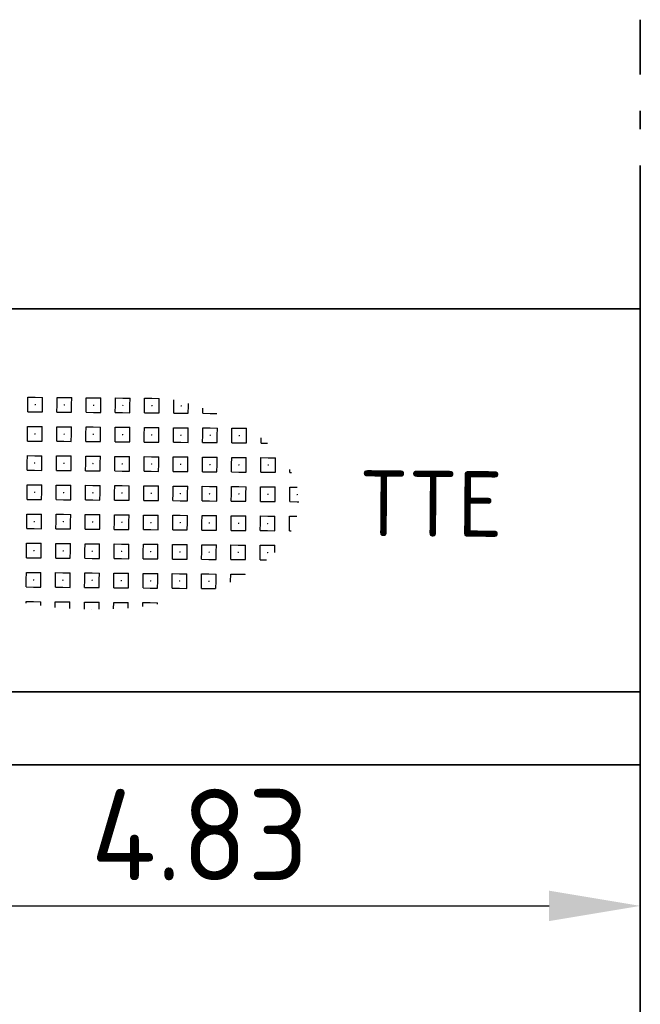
# Model space of a CAD drawing. Header units: metres. Extents: x 133 to 690, y 59 to 257.
# Tile 7 of 84: x 156.49 to 159.89, y 107.46 to 112.86. Entities that reach past the tile are written whole.
import ezdxf
from ezdxf.enums import TextEntityAlignment as Align

# ---------------------------------------------------------------- set-up
doc = ezdxf.new("R2010")
doc.units = ezdxf.units.M
doc.header["$LTSCALE"] = 0.05
doc.linetypes.add('VH-OPSLUITBAND_120X250', pattern=[26, 16, -4, 2, -4])
for name, color, linetype, lineweight in [('N-WE-VH-KANTOPSLUITING_OPSLUITBAND_120X250-G', 150, 'VH-OPSLUITBAND_120X250', 35), ('N-WE-VH-VERHARDING_TEGEL_GRAS-G', 70, 'Continuous', 35), ('N-WE-VH-VERHARDING_TEGEL_GRAS-S', 252, 'Continuous', 25), ('N-WE-VH-VERHARDING_TEGEL_GRAS_VAKMARKERING-G', 252, 'Continuous', 35)]:
    doc.layers.add(name, color=color, linetype=linetype, lineweight=lineweight)
doc.layers.add('TM00_MAATVOERING', color=1, linetype='Continuous')
doc.styles.add('NLCS-ISO', font='NLCS-ISO.ttf')
doc.styles.add('NLCS-ISO-M200-T25', font='NLCS-ISO.ttf', dxfattribs={"height": 0.5})
doc.dimstyles.new('NLCS-M200-T25-PIJL_L2_H1', dxfattribs={"dimscale": 0.2, "dimtxt": 2.5, "dimasz": 2.5, "dimexe": 2, "dimexo": 2, "dimgap": 0.7, "dimtad": 1, "dimzin": 0, "dimdsep": 46, "dimtxsty": 'NLCS-ISO-M200-T25', "dimcen": 0, "dimdle": 2, "dimclrd": 256, "dimclre": 256, "dimclrt": 256, "dimadec": 1, "dimazin": 0, "dimtfac": 1, "dimtdec": 3, "dimtofl": 0, "dimtmove": 0, "dimatfit": 3, "dimfxl": 2, "dimfxlon": 1, "dimtfillclr": 256, "dimtolj": 1, "dimtzin": 0, "dimlwd": -1, "dimlwe": -1, "dimarcsym": 0})

# ---------------------------------------------------------------- blocks, each defined once
blk = doc.blocks.new('SVH-GRASTEGEL_STIP-SO')
for p, q in [((-1.444, 2.824), (-1.244, 2.824)), ((-1.444, 2.624), (-1.444, 2.824)), ((-1.244, 2.824), (-1.044, 2.824)), ((-1.044, 2.624), (-1.044, 2.824)), ((-0.644, 2.824), (-0.444, 2.824)), ((-0.644, 2.624), (-0.644, 2.824)), ((-0.444, 2.824), (-0.244, 2.824)), ((-0.244, 2.624), (-0.244, 2.824)), ((0.156, 2.824), (0.356, 2.824)), ((0.156, 2.624), (0.156, 2.824)), ((0.356, 2.824), (0.556, 2.824)), ((0.556, 2.624), (0.556, 2.824)), ((0.956, 2.824), (1.156, 2.824)), ((0.956, 2.624), (0.956, 2.824)), ((1.156, 2.824), (1.356, 2.824)), ((1.356, 2.624), (1.356, 2.824)), ((1.756, 2.824), (1.956, 2.824)), ((1.756, 2.624), (1.756, 2.824)), ((1.956, 2.824), (2.156, 2.824)), ((2.156, 2.624), (2.156, 2.824)), ((2.556, 2.624), (2.556, 2.785)), ((-1.444, 2.424), (-1.444, 2.624)), ((-1.252, 2.624), (-1.244, 2.624)), ((-1.252, 2.624), (-1.244, 2.624)), ((-1.244, 2.632), (-1.244, 2.624)), ((-1.244, 2.632), (-1.244, 2.624)), ((-1.244, 2.624), (-1.244, 2.617)), ((-1.244, 2.624), (-1.237, 2.624)), ((-1.244, 2.624), (-1.244, 2.617)), ((-1.244, 2.624), (-1.237, 2.624)), ((-1.044, 2.424), (-1.044, 2.624)), ((-0.644, 2.424), (-0.644, 2.624)), ((-0.452, 2.624), (-0.444, 2.624)), ((-0.452, 2.624), (-0.444, 2.624)), ((-0.444, 2.632), (-0.444, 2.624)), ((-0.444, 2.632), (-0.444, 2.624)), ((-0.444, 2.624), (-0.444, 2.617)), ((-0.444, 2.624), (-0.437, 2.624)), ((-0.444, 2.624), (-0.444, 2.617)), ((-0.444, 2.624), (-0.437, 2.624)), ((-0.244, 2.424), (-0.244, 2.624)), ((0.156, 2.424), (0.156, 2.624)), ((0.348, 2.624), (0.356, 2.624)), ((0.348, 2.624), (0.356, 2.624)), ((0.356, 2.632), (0.356, 2.624)), ((0.356, 2.632), (0.356, 2.624)), ((0.356, 2.624), (0.356, 2.617)), ((0.356, 2.624), (0.363, 2.624)), ((0.356, 2.624), (0.356, 2.617)), ((0.356, 2.624), (0.363, 2.624)), ((0.556, 2.424), (0.556, 2.624)), ((0.956, 2.424), (0.956, 2.624)), ((1.148, 2.624), (1.156, 2.624)), ((1.148, 2.624), (1.156, 2.624)), ((1.156, 2.632), (1.156, 2.624)), ((1.156, 2.632), (1.156, 2.624)), ((1.156, 2.624), (1.156, 2.617)), ((1.156, 2.624), (1.163, 2.624)), ((1.156, 2.624), (1.156, 2.617)), ((1.156, 2.624), (1.163, 2.624)), ((1.356, 2.424), (1.356, 2.624)), ((1.756, 2.424), (1.756, 2.624)), ((1.948, 2.624), (1.956, 2.624)), ((1.948, 2.624), (1.956, 2.624)), ((1.956, 2.632), (1.956, 2.624)), ((1.956, 2.632), (1.956, 2.624)), ((1.956, 2.624), (1.956, 2.617)), ((1.956, 2.624), (1.963, 2.624)), ((1.956, 2.624), (1.956, 2.617)), ((1.956, 2.624), (1.963, 2.624)), ((2.156, 2.424), (2.156, 2.624)), ((2.556, 2.424), (2.556, 2.624)), ((2.748, 2.624), (2.756, 2.624)), ((2.748, 2.624), (2.756, 2.624)), ((2.756, 2.632), (2.756, 2.624)), ((2.756, 2.632), (2.756, 2.624)), ((2.756, 2.624), (2.756, 2.617)), ((2.756, 2.624), (2.763, 2.624)), ((2.756, 2.624), (2.756, 2.617)), ((2.756, 2.624), (2.763, 2.624)), ((2.956, 2.624), (2.956, 2.688)), ((2.956, 2.424), (2.956, 2.624)), ((3.356, 2.424), (3.356, 2.565)), ((-1.444, 2.424), (-1.244, 2.424)), ((-1.244, 2.424), (-1.044, 2.424)), ((-0.644, 2.424), (-0.444, 2.424)), ((-0.444, 2.424), (-0.244, 2.424)), ((0.156, 2.424), (0.356, 2.424)), ((0.356, 2.424), (0.556, 2.424)), ((0.956, 2.424), (1.156, 2.424)), ((1.156, 2.424), (1.356, 2.424)), ((1.756, 2.424), (1.956, 2.424)), ((1.956, 2.424), (2.156, 2.424)), ((2.556, 2.424), (2.756, 2.424)), ((2.756, 2.424), (2.956, 2.424)), ((3.356, 2.424), (3.556, 2.424)), ((3.556, 2.424), (3.739, 2.424)), ((-1.444, 2.024), (-1.244, 2.024)), ((-1.444, 1.824), (-1.444, 2.024)), ((-1.244, 2.024), (-1.044, 2.024)), ((-1.044, 1.824), (-1.044, 2.024)), ((-0.644, 2.024), (-0.444, 2.024)), ((-0.644, 1.824), (-0.644, 2.024)), ((-0.444, 2.024), (-0.244, 2.024)), ((-0.244, 1.824), (-0.244, 2.024)), ((0.156, 2.024), (0.356, 2.024)), ((0.156, 1.824), (0.156, 2.024)), ((0.356, 2.024), (0.556, 2.024)), ((0.556, 1.824), (0.556, 2.024)), ((0.956, 2.024), (1.156, 2.024)), ((0.956, 1.824), (0.956, 2.024)), ((1.156, 2.024), (1.356, 2.024)), ((1.356, 1.824), (1.356, 2.024)), ((1.756, 2.024), (1.956, 2.024)), ((1.756, 1.824), (1.756, 2.024)), ((1.956, 2.024), (2.156, 2.024)), ((2.156, 1.824), (2.156, 2.024)), ((2.556, 2.024), (2.756, 2.024)), ((2.556, 1.824), (2.556, 2.024)), ((2.756, 2.024), (2.956, 2.024)), ((2.956, 1.824), (2.956, 2.024)), ((3.356, 2.024), (3.556, 2.024)), ((3.356, 1.824), (3.356, 2.024)), ((3.556, 2.024), (3.756, 2.024)), ((3.756, 1.824), (3.756, 2.024)), ((4.156, 2.024), (4.356, 2.024)), ((4.156, 1.824), (4.156, 2.024)), ((4.356, 2.024), (4.556, 2.024)), ((4.556, 1.824), (4.556, 2.024)), ((-1.444, 1.624), (-1.444, 1.824)), ((-1.444, 1.624), (-1.244, 1.624)), ((-1.252, 1.824), (-1.244, 1.824)), ((-1.252, 1.824), (-1.244, 1.824)), ((-1.244, 1.832), (-1.244, 1.824)), ((-1.244, 1.832), (-1.244, 1.824)), ((-1.244, 1.824), (-1.244, 1.817)), ((-1.244, 1.824), (-1.237, 1.824)), ((-1.244, 1.824), (-1.244, 1.817)), ((-1.244, 1.824), (-1.237, 1.824)), ((-1.244, 1.624), (-1.044, 1.624)), ((-1.044, 1.624), (-1.044, 1.824)), ((-0.644, 1.624), (-0.644, 1.824)), ((-0.644, 1.624), (-0.444, 1.624)), ((-0.452, 1.824), (-0.444, 1.824)), ((-0.452, 1.824), (-0.444, 1.824)), ((-0.444, 1.832), (-0.444, 1.824)), ((-0.444, 1.832), (-0.444, 1.824)), ((-0.444, 1.824), (-0.444, 1.817)), ((-0.444, 1.824), (-0.437, 1.824)), ((-0.444, 1.824), (-0.444, 1.817)), ((-0.444, 1.824), (-0.437, 1.824)), ((-0.444, 1.624), (-0.244, 1.624)), ((-0.244, 1.624), (-0.244, 1.824)), ((0.156, 1.624), (0.156, 1.824)), ((0.156, 1.624), (0.356, 1.624)), ((0.348, 1.824), (0.356, 1.824)), ((0.348, 1.824), (0.356, 1.824)), ((0.356, 1.832), (0.356, 1.824)), ((0.356, 1.832), (0.356, 1.824)), ((0.356, 1.824), (0.356, 1.817)), ((0.356, 1.824), (0.363, 1.824)), ((0.356, 1.824), (0.356, 1.817)), ((0.356, 1.824), (0.363, 1.824)), ((0.356, 1.624), (0.556, 1.624)), ((0.556, 1.624), (0.556, 1.824)), ((0.956, 1.624), (0.956, 1.824)), ((0.956, 1.624), (1.156, 1.624)), ((1.148, 1.824), (1.156, 1.824)), ((1.148, 1.824), (1.156, 1.824)), ((1.156, 1.832), (1.156, 1.824)), ((1.156, 1.832), (1.156, 1.824)), ((1.156, 1.824), (1.156, 1.817)), ((1.156, 1.824), (1.163, 1.824)), ((1.156, 1.824), (1.156, 1.817)), ((1.156, 1.824), (1.163, 1.824)), ((1.156, 1.624), (1.356, 1.624)), ((1.356, 1.624), (1.356, 1.824)), ((1.756, 1.624), (1.756, 1.824)), ((1.756, 1.624), (1.956, 1.624)), ((1.948, 1.824), (1.956, 1.824)), ((1.948, 1.824), (1.956, 1.824)), ((1.956, 1.832), (1.956, 1.824)), ((1.956, 1.832), (1.956, 1.824)), ((1.956, 1.824), (1.956, 1.817)), ((1.956, 1.824), (1.963, 1.824)), ((1.956, 1.824), (1.956, 1.817)), ((1.956, 1.824), (1.963, 1.824)), ((1.956, 1.624), (2.156, 1.624)), ((2.156, 1.624), (2.156, 1.824)), ((2.556, 1.624), (2.556, 1.824)), ((2.556, 1.624), (2.756, 1.624)), ((2.748, 1.824), (2.756, 1.824)), ((2.748, 1.824), (2.756, 1.824)), ((2.756, 1.832), (2.756, 1.824)), ((2.756, 1.832), (2.756, 1.824)), ((2.756, 1.824), (2.756, 1.817)), ((2.756, 1.824), (2.763, 1.824)), ((2.756, 1.824), (2.756, 1.817)), ((2.756, 1.824), (2.763, 1.824)), ((2.756, 1.624), (2.956, 1.624)), ((2.956, 1.624), (2.956, 1.824)), ((3.356, 1.624), (3.356, 1.824)), ((3.356, 1.624), (3.556, 1.624)), ((3.548, 1.824), (3.556, 1.824)), ((3.548, 1.824), (3.556, 1.824)), ((3.556, 1.832), (3.556, 1.824)), ((3.556, 1.832), (3.556, 1.824)), ((3.556, 1.824), (3.556, 1.817)), ((3.556, 1.824), (3.563, 1.824)), ((3.556, 1.824), (3.556, 1.817)), ((3.556, 1.824), (3.563, 1.824)), ((3.556, 1.624), (3.756, 1.624)), ((3.756, 1.624), (3.756, 1.824)), ((4.156, 1.624), (4.156, 1.824)), ((4.156, 1.624), (4.356, 1.624)), ((4.348, 1.824), (4.356, 1.824)), ((4.348, 1.824), (4.356, 1.824)), ((4.356, 1.832), (4.356, 1.824)), ((4.356, 1.832), (4.356, 1.824)), ((4.356, 1.824), (4.356, 1.817)), ((4.356, 1.824), (4.363, 1.824)), ((4.356, 1.824), (4.356, 1.817)), ((4.356, 1.824), (4.363, 1.824)), ((4.356, 1.624), (4.556, 1.624)), ((4.556, 1.624), (4.556, 1.824)), ((4.956, 1.624), (4.956, 1.765)), ((4.956, 1.624), (5.134, 1.624)), ((-1.444, 1.224), (-1.244, 1.224)), ((-1.444, 1.024), (-1.444, 1.224)), ((-1.244, 1.224), (-1.044, 1.224)), ((-1.044, 1.024), (-1.044, 1.224)), ((-0.644, 1.224), (-0.444, 1.224)), ((-0.644, 1.024), (-0.644, 1.224)), ((-0.444, 1.224), (-0.244, 1.224)), ((-0.244, 1.024), (-0.244, 1.224)), ((0.156, 1.224), (0.356, 1.224)), ((0.156, 1.024), (0.156, 1.224)), ((0.356, 1.224), (0.556, 1.224)), ((0.556, 1.024), (0.556, 1.224)), ((0.956, 1.224), (1.156, 1.224)), ((0.956, 1.024), (0.956, 1.224)), ((1.156, 1.224), (1.356, 1.224)), ((1.356, 1.024), (1.356, 1.224)), ((1.756, 1.224), (1.956, 1.224)), ((1.756, 1.024), (1.756, 1.224)), ((1.956, 1.224), (2.156, 1.224)), ((2.156, 1.024), (2.156, 1.224)), ((2.556, 1.224), (2.756, 1.224)), ((2.556, 1.024), (2.556, 1.224)), ((2.756, 1.224), (2.956, 1.224)), ((2.956, 1.024), (2.956, 1.224)), ((3.356, 1.224), (3.556, 1.224)), ((3.356, 1.024), (3.356, 1.224)), ((3.556, 1.224), (3.756, 1.224)), ((3.756, 1.024), (3.756, 1.224)), ((4.156, 1.224), (4.356, 1.224)), ((4.156, 1.024), (4.156, 1.224)), ((4.356, 1.224), (4.556, 1.224)), ((4.556, 1.024), (4.556, 1.224)), ((4.956, 1.224), (5.156, 1.224)), ((4.956, 1.024), (4.956, 1.224)), ((5.156, 1.224), (5.356, 1.224)), ((5.356, 1.024), (5.356, 1.224)), ((-1.444, 0.824), (-1.444, 1.024)), ((-1.444, 0.824), (-1.244, 0.824)), ((-1.252, 1.024), (-1.244, 1.024)), ((-1.252, 1.024), (-1.244, 1.024)), ((-1.244, 1.032), (-1.244, 1.024)), ((-1.244, 1.032), (-1.244, 1.024)), ((-1.244, 1.024), (-1.244, 1.017)), ((-1.244, 1.024), (-1.237, 1.024)), ((-1.244, 1.024), (-1.244, 1.017)), ((-1.244, 1.024), (-1.237, 1.024)), ((-1.244, 0.824), (-1.044, 0.824)), ((-1.044, 0.824), (-1.044, 1.024)), ((-0.644, 0.824), (-0.644, 1.024)), ((-0.644, 0.824), (-0.444, 0.824)), ((-0.452, 1.024), (-0.444, 1.024)), ((-0.452, 1.024), (-0.444, 1.024)), ((-0.444, 1.032), (-0.444, 1.024)), ((-0.444, 1.032), (-0.444, 1.024)), ((-0.444, 1.024), (-0.444, 1.017)), ((-0.444, 1.024), (-0.437, 1.024)), ((-0.444, 1.024), (-0.444, 1.017)), ((-0.444, 1.024), (-0.437, 1.024)), ((-0.444, 0.824), (-0.244, 0.824)), ((-0.244, 0.824), (-0.244, 1.024)), ((0.156, 0.824), (0.156, 1.024)), ((0.156, 0.824), (0.356, 0.824)), ((0.348, 1.024), (0.356, 1.024)), ((0.348, 1.024), (0.356, 1.024)), ((0.356, 1.032), (0.356, 1.024)), ((0.356, 1.032), (0.356, 1.024)), ((0.356, 1.024), (0.356, 1.017)), ((0.356, 1.024), (0.363, 1.024)), ((0.356, 1.024), (0.356, 1.017)), ((0.356, 1.024), (0.363, 1.024)), ((0.356, 0.824), (0.556, 0.824)), ((0.556, 0.824), (0.556, 1.024)), ((0.956, 0.824), (0.956, 1.024)), ((0.956, 0.824), (1.156, 0.824)), ((1.148, 1.024), (1.156, 1.024)), ((1.148, 1.024), (1.156, 1.024)), ((1.156, 1.032), (1.156, 1.024)), ((1.156, 1.032), (1.156, 1.024)), ((1.156, 1.024), (1.156, 1.017)), ((1.156, 1.024), (1.163, 1.024)), ((1.156, 1.024), (1.156, 1.017)), ((1.156, 1.024), (1.163, 1.024)), ((1.156, 0.824), (1.356, 0.824)), ((1.356, 0.824), (1.356, 1.024)), ((1.756, 0.824), (1.756, 1.024)), ((1.756, 0.824), (1.956, 0.824)), ((1.948, 1.024), (1.956, 1.024)), ((1.948, 1.024), (1.956, 1.024)), ((1.956, 1.032), (1.956, 1.024)), ((1.956, 1.032), (1.956, 1.024)), ((1.956, 1.024), (1.956, 1.017)), ((1.956, 1.024), (1.963, 1.024)), ((1.956, 1.024), (1.956, 1.017)), ((1.956, 1.024), (1.963, 1.024)), ((1.956, 0.824), (2.156, 0.824)), ((2.156, 0.824), (2.156, 1.024)), ((2.556, 0.824), (2.556, 1.024)), ((2.556, 0.824), (2.756, 0.824)), ((2.748, 1.024), (2.756, 1.024)), ((2.748, 1.024), (2.756, 1.024)), ((2.756, 1.032), (2.756, 1.024)), ((2.756, 1.032), (2.756, 1.024)), ((2.756, 1.024), (2.756, 1.017)), ((2.756, 1.024), (2.763, 1.024)), ((2.756, 1.024), (2.756, 1.017)), ((2.756, 1.024), (2.763, 1.024)), ((2.756, 0.824), (2.956, 0.824)), ((2.956, 0.824), (2.956, 1.024)), ((3.356, 0.824), (3.356, 1.024)), ((3.356, 0.824), (3.556, 0.824)), ((3.548, 1.024), (3.556, 1.024)), ((3.548, 1.024), (3.556, 1.024)), ((3.556, 1.032), (3.556, 1.024)), ((3.556, 1.032), (3.556, 1.024)), ((3.556, 1.024), (3.556, 1.017)), ((3.556, 1.024), (3.563, 1.024)), ((3.556, 1.024), (3.556, 1.017)), ((3.556, 1.024), (3.563, 1.024)), ((3.556, 0.824), (3.756, 0.824)), ((3.756, 0.824), (3.756, 1.024)), ((4.156, 0.824), (4.156, 1.024)), ((4.156, 0.824), (4.356, 0.824)), ((4.348, 1.024), (4.356, 1.024)), ((4.348, 1.024), (4.356, 1.024)), ((4.356, 1.032), (4.356, 1.024)), ((4.356, 1.032), (4.356, 1.024)), ((4.356, 1.024), (4.356, 1.017)), ((4.356, 1.024), (4.363, 1.024)), ((4.356, 1.024), (4.356, 1.017)), ((4.356, 1.024), (4.363, 1.024)), ((4.356, 0.824), (4.556, 0.824)), ((4.556, 0.824), (4.556, 1.024)), ((4.956, 0.824), (4.956, 1.024)), ((4.956, 0.824), (5.156, 0.824)), ((5.148, 1.024), (5.156, 1.024)), ((5.148, 1.024), (5.156, 1.024)), ((5.156, 1.032), (5.156, 1.024)), ((5.156, 1.032), (5.156, 1.024)), ((5.156, 1.024), (5.156, 1.017)), ((5.156, 1.024), (5.163, 1.024)), ((5.156, 1.024), (5.156, 1.017)), ((5.156, 1.024), (5.163, 1.024)), ((5.156, 0.824), (5.356, 0.824)), ((5.356, 0.824), (5.356, 1.024)), ((5.756, 0.824), (5.756, 0.906)), ((5.756, 0.824), (5.801, 0.824)), ((-1.444, 0.424), (-1.244, 0.424)), ((-1.444, 0.224), (-1.444, 0.424)), ((-1.244, 0.424), (-1.044, 0.424)), ((-1.044, 0.224), (-1.044, 0.424)), ((-0.644, 0.424), (-0.444, 0.424)), ((-0.644, 0.224), (-0.644, 0.424)), ((-0.444, 0.424), (-0.244, 0.424)), ((-0.244, 0.224), (-0.244, 0.424)), ((0.156, 0.424), (0.356, 0.424)), ((0.156, 0.224), (0.156, 0.424)), ((0.356, 0.424), (0.556, 0.424)), ((0.556, 0.224), (0.556, 0.424)), ((0.956, 0.424), (1.156, 0.424)), ((0.956, 0.224), (0.956, 0.424)), ((1.156, 0.424), (1.356, 0.424)), ((1.356, 0.224), (1.356, 0.424)), ((1.756, 0.424), (1.956, 0.424)), ((1.756, 0.224), (1.756, 0.424)), ((1.956, 0.424), (2.156, 0.424)), ((2.156, 0.224), (2.156, 0.424)), ((2.556, 0.424), (2.756, 0.424)), ((2.556, 0.224), (2.556, 0.424)), ((2.756, 0.424), (2.956, 0.424)), ((2.956, 0.224), (2.956, 0.424)), ((3.356, 0.424), (3.556, 0.424)), ((3.356, 0.224), (3.356, 0.424)), ((3.556, 0.424), (3.756, 0.424)), ((3.756, 0.224), (3.756, 0.424)), ((4.156, 0.424), (4.356, 0.424)), ((4.156, 0.224), (4.156, 0.424)), ((4.356, 0.424), (4.556, 0.424)), ((4.556, 0.224), (4.556, 0.424)), ((4.956, 0.424), (5.156, 0.424)), ((4.956, 0.224), (4.956, 0.424)), ((5.156, 0.424), (5.356, 0.424)), ((5.356, 0.224), (5.356, 0.424)), ((5.756, 0.424), (5.955, 0.424)), ((5.756, 0.224), (5.756, 0.424)), ((-1.444, 0.024), (-1.444, 0.224)), ((-1.444, 0.024), (-1.244, 0.024)), ((-1.252, 0.224), (-1.244, 0.224)), ((-1.252, 0.224), (-1.244, 0.224)), ((-1.244, 0.232), (-1.244, 0.224)), ((-1.244, 0.232), (-1.244, 0.224)), ((-1.244, 0.224), (-1.244, 0.217)), ((-1.244, 0.224), (-1.237, 0.224)), ((-1.244, 0.224), (-1.244, 0.217)), ((-1.244, 0.224), (-1.237, 0.224)), ((-1.244, 0.024), (-1.044, 0.024)), ((-1.044, 0.024), (-1.044, 0.224)), ((-0.644, 0.024), (-0.644, 0.224)), ((-0.644, 0.024), (-0.444, 0.024)), ((-0.452, 0.224), (-0.444, 0.224)), ((-0.452, 0.224), (-0.444, 0.224)), ((-0.444, 0.232), (-0.444, 0.224)), ((-0.444, 0.232), (-0.444, 0.224)), ((-0.444, 0.224), (-0.444, 0.217)), ((-0.444, 0.224), (-0.437, 0.224)), ((-0.444, 0.224), (-0.444, 0.217)), ((-0.444, 0.224), (-0.437, 0.224)), ((-0.444, 0.024), (-0.244, 0.024)), ((-0.244, 0.024), (-0.244, 0.224)), ((0.156, 0.024), (0.156, 0.224)), ((0.156, 0.024), (0.356, 0.024)), ((0.348, 0.224), (0.356, 0.224)), ((0.348, 0.224), (0.356, 0.224)), ((0.356, 0.232), (0.356, 0.224)), ((0.356, 0.232), (0.356, 0.224)), ((0.356, 0.224), (0.356, 0.217)), ((0.356, 0.224), (0.363, 0.224)), ((0.356, 0.224), (0.356, 0.217)), ((0.356, 0.224), (0.363, 0.224)), ((0.356, 0.024), (0.556, 0.024)), ((0.556, 0.024), (0.556, 0.224)), ((0.956, 0.024), (0.956, 0.224)), ((0.956, 0.024), (1.156, 0.024)), ((1.148, 0.224), (1.156, 0.224)), ((1.148, 0.224), (1.156, 0.224)), ((1.156, 0.232), (1.156, 0.224)), ((1.156, 0.232), (1.156, 0.224)), ((1.156, 0.224), (1.156, 0.217)), ((1.156, 0.224), (1.163, 0.224)), ((1.156, 0.224), (1.156, 0.217)), ((1.156, 0.224), (1.163, 0.224)), ((1.156, 0.024), (1.356, 0.024)), ((1.356, 0.024), (1.356, 0.224)), ((1.756, 0.024), (1.756, 0.224)), ((1.756, 0.024), (1.956, 0.024)), ((1.948, 0.224), (1.956, 0.224)), ((1.948, 0.224), (1.956, 0.224)), ((1.956, 0.232), (1.956, 0.224)), ((1.956, 0.232), (1.956, 0.224)), ((1.956, 0.224), (1.956, 0.217)), ((1.956, 0.224), (1.963, 0.224)), ((1.956, 0.224), (1.956, 0.217)), ((1.956, 0.224), (1.963, 0.224)), ((1.956, 0.024), (2.156, 0.024)), ((2.156, 0.024), (2.156, 0.224)), ((2.556, 0.024), (2.556, 0.224)), ((2.556, 0.024), (2.756, 0.024)), ((2.748, 0.224), (2.756, 0.224)), ((2.748, 0.224), (2.756, 0.224)), ((2.756, 0.232), (2.756, 0.224)), ((2.756, 0.232), (2.756, 0.224)), ((2.756, 0.224), (2.756, 0.217)), ((2.756, 0.224), (2.763, 0.224)), ((2.756, 0.224), (2.756, 0.217)), ((2.756, 0.224), (2.763, 0.224)), ((2.756, 0.024), (2.956, 0.024)), ((2.956, 0.024), (2.956, 0.224)), ((3.356, 0.024), (3.356, 0.224)), ((3.356, 0.024), (3.556, 0.024)), ((3.548, 0.224), (3.556, 0.224)), ((3.548, 0.224), (3.556, 0.224)), ((3.556, 0.232), (3.556, 0.224)), ((3.556, 0.232), (3.556, 0.224)), ((3.556, 0.224), (3.556, 0.217)), ((3.556, 0.224), (3.563, 0.224)), ((3.556, 0.224), (3.556, 0.217)), ((3.556, 0.224), (3.563, 0.224)), ((3.556, 0.024), (3.756, 0.024)), ((3.756, 0.024), (3.756, 0.224)), ((4.156, 0.024), (4.156, 0.224)), ((4.156, 0.024), (4.356, 0.024)), ((4.348, 0.224), (4.356, 0.224)), ((4.348, 0.224), (4.356, 0.224)), ((4.356, 0.232), (4.356, 0.224)), ((4.356, 0.232), (4.356, 0.224)), ((4.356, 0.224), (4.356, 0.217)), ((4.356, 0.224), (4.363, 0.224)), ((4.356, 0.224), (4.356, 0.217)), ((4.356, 0.224), (4.363, 0.224)), ((4.356, 0.024), (4.556, 0.024)), ((4.556, 0.024), (4.556, 0.224)), ((4.956, 0.024), (4.956, 0.224)), ((4.956, 0.024), (5.156, 0.024)), ((5.148, 0.224), (5.156, 0.224)), ((5.148, 0.224), (5.156, 0.224)), ((5.156, 0.232), (5.156, 0.224)), ((5.156, 0.232), (5.156, 0.224)), ((5.156, 0.224), (5.156, 0.217)), ((5.156, 0.224), (5.163, 0.224)), ((5.156, 0.224), (5.156, 0.217)), ((5.156, 0.224), (5.163, 0.224)), ((5.156, 0.024), (5.356, 0.024)), ((5.356, 0.024), (5.356, 0.224)), ((5.756, 0.024), (5.756, 0.224)), ((5.756, 0.024), (5.956, 0.024)), ((5.948, 0.224), (5.956, 0.224)), ((5.948, 0.224), (5.956, 0.224)), ((5.956, 0.232), (5.956, 0.224)), ((5.956, 0.232), (5.956, 0.224)), ((5.956, 0.224), (5.956, 0.217)), ((5.956, 0.224), (5.963, 0.224)), ((5.956, 0.224), (5.956, 0.217)), ((5.956, 0.224), (5.963, 0.224)), ((5.956, 0.024), (6.006, 0.024)), ((-1.444, -0.376), (-1.244, -0.376)), ((-1.444, -0.576), (-1.444, -0.376)), ((-1.244, -0.376), (-1.044, -0.376)), ((-1.044, -0.576), (-1.044, -0.376)), ((-0.644, -0.376), (-0.444, -0.376)), ((-0.644, -0.576), (-0.644, -0.376)), ((-0.444, -0.376), (-0.244, -0.376)), ((-0.244, -0.576), (-0.244, -0.376)), ((0.156, -0.376), (0.356, -0.376)), ((0.156, -0.576), (0.156, -0.376)), ((0.356, -0.376), (0.556, -0.376)), ((0.556, -0.576), (0.556, -0.376)), ((0.956, -0.376), (1.156, -0.376)), ((0.956, -0.576), (0.956, -0.376)), ((1.156, -0.376), (1.356, -0.376)), ((1.356, -0.576), (1.356, -0.376)), ((1.756, -0.376), (1.956, -0.376)), ((1.756, -0.576), (1.756, -0.376)), ((1.956, -0.376), (2.156, -0.376)), ((2.156, -0.576), (2.156, -0.376)), ((2.556, -0.376), (2.756, -0.376)), ((2.556, -0.576), (2.556, -0.376)), ((2.756, -0.376), (2.956, -0.376)), ((2.956, -0.576), (2.956, -0.376)), ((3.356, -0.376), (3.556, -0.376)), ((3.356, -0.576), (3.356, -0.376)), ((3.556, -0.376), (3.756, -0.376)), ((3.756, -0.576), (3.756, -0.376)), ((4.156, -0.376), (4.356, -0.376)), ((4.156, -0.576), (4.156, -0.376)), ((4.356, -0.376), (4.556, -0.376)), ((4.556, -0.576), (4.556, -0.376)), ((4.956, -0.376), (5.156, -0.376)), ((4.956, -0.576), (4.956, -0.376)), ((5.156, -0.376), (5.356, -0.376)), ((5.356, -0.576), (5.356, -0.376)), ((5.756, -0.376), (5.955, -0.376)), ((5.756, -0.576), (5.756, -0.376)), ((-1.444, -0.776), (-1.444, -0.576)), ((-1.444, -0.776), (-1.244, -0.776)), ((-1.252, -0.576), (-1.244, -0.576)), ((-1.252, -0.576), (-1.244, -0.576)), ((-1.244, -0.568), (-1.244, -0.576)), ((-1.244, -0.568), (-1.244, -0.576)), ((-1.244, -0.576), (-1.244, -0.583)), ((-1.244, -0.576), (-1.237, -0.576)), ((-1.244, -0.576), (-1.244, -0.583)), ((-1.244, -0.576), (-1.237, -0.576)), ((-1.244, -0.776), (-1.044, -0.776)), ((-1.044, -0.776), (-1.044, -0.576)), ((-0.644, -0.776), (-0.644, -0.576)), ((-0.644, -0.776), (-0.444, -0.776)), ((-0.452, -0.576), (-0.444, -0.576)), ((-0.452, -0.576), (-0.444, -0.576)), ((-0.444, -0.568), (-0.444, -0.576)), ((-0.444, -0.568), (-0.444, -0.576)), ((-0.444, -0.576), (-0.444, -0.583)), ((-0.444, -0.576), (-0.437, -0.576)), ((-0.444, -0.576), (-0.444, -0.583)), ((-0.444, -0.576), (-0.437, -0.576)), ((-0.444, -0.776), (-0.244, -0.776)), ((-0.244, -0.776), (-0.244, -0.576)), ((0.156, -0.776), (0.156, -0.576)), ((0.156, -0.776), (0.356, -0.776)), ((0.348, -0.576), (0.356, -0.576)), ((0.348, -0.576), (0.356, -0.576)), ((0.356, -0.568), (0.356, -0.576)), ((0.356, -0.568), (0.356, -0.576)), ((0.356, -0.576), (0.356, -0.583)), ((0.356, -0.576), (0.363, -0.576)), ((0.356, -0.576), (0.356, -0.583)), ((0.356, -0.576), (0.363, -0.576)), ((0.356, -0.776), (0.556, -0.776)), ((0.556, -0.776), (0.556, -0.576)), ((0.956, -0.776), (0.956, -0.576)), ((0.956, -0.776), (1.156, -0.776)), ((1.148, -0.576), (1.156, -0.576)), ((1.148, -0.576), (1.156, -0.576)), ((1.156, -0.568), (1.156, -0.576)), ((1.156, -0.568), (1.156, -0.576)), ((1.156, -0.576), (1.156, -0.583)), ((1.156, -0.576), (1.163, -0.576)), ((1.156, -0.576), (1.156, -0.583)), ((1.156, -0.576), (1.163, -0.576)), ((1.156, -0.776), (1.356, -0.776)), ((1.356, -0.776), (1.356, -0.576)), ((1.756, -0.776), (1.756, -0.576)), ((1.756, -0.776), (1.956, -0.776)), ((1.948, -0.576), (1.956, -0.576)), ((1.948, -0.576), (1.956, -0.576)), ((1.956, -0.568), (1.956, -0.576)), ((1.956, -0.568), (1.956, -0.576)), ((1.956, -0.576), (1.956, -0.583)), ((1.956, -0.576), (1.963, -0.576)), ((1.956, -0.576), (1.956, -0.583)), ((1.956, -0.576), (1.963, -0.576)), ((1.956, -0.776), (2.156, -0.776)), ((2.156, -0.776), (2.156, -0.576)), ((2.556, -0.776), (2.556, -0.576)), ((2.556, -0.776), (2.756, -0.776)), ((2.748, -0.576), (2.756, -0.576)), ((2.748, -0.576), (2.756, -0.576)), ((2.756, -0.568), (2.756, -0.576)), ((2.756, -0.568), (2.756, -0.576)), ((2.756, -0.576), (2.756, -0.583)), ((2.756, -0.576), (2.763, -0.576)), ((2.756, -0.576), (2.756, -0.583)), ((2.756, -0.576), (2.763, -0.576)), ((2.756, -0.776), (2.956, -0.776)), ((2.956, -0.776), (2.956, -0.576)), ((3.356, -0.776), (3.356, -0.576)), ((3.356, -0.776), (3.556, -0.776)), ((3.548, -0.576), (3.556, -0.576)), ((3.548, -0.576), (3.556, -0.576)), ((3.556, -0.568), (3.556, -0.576)), ((3.556, -0.568), (3.556, -0.576)), ((3.556, -0.576), (3.556, -0.583)), ((3.556, -0.576), (3.563, -0.576)), ((3.556, -0.576), (3.556, -0.583)), ((3.556, -0.576), (3.563, -0.576)), ((3.556, -0.776), (3.756, -0.776)), ((3.756, -0.776), (3.756, -0.576)), ((4.156, -0.776), (4.156, -0.576)), ((4.156, -0.776), (4.356, -0.776)), ((4.348, -0.576), (4.356, -0.576)), ((4.348, -0.576), (4.356, -0.576)), ((4.356, -0.568), (4.356, -0.576)), ((4.356, -0.568), (4.356, -0.576)), ((4.356, -0.576), (4.356, -0.583)), ((4.356, -0.576), (4.363, -0.576)), ((4.356, -0.576), (4.356, -0.583)), ((4.356, -0.576), (4.363, -0.576)), ((4.356, -0.776), (4.556, -0.776)), ((4.556, -0.776), (4.556, -0.576)), ((4.956, -0.776), (4.956, -0.576)), ((4.956, -0.776), (5.156, -0.776)), ((5.148, -0.576), (5.156, -0.576)), ((5.148, -0.576), (5.156, -0.576)), ((5.156, -0.568), (5.156, -0.576)), ((5.156, -0.568), (5.156, -0.576)), ((5.156, -0.576), (5.156, -0.583)), ((5.156, -0.576), (5.163, -0.576)), ((5.156, -0.576), (5.156, -0.583)), ((5.156, -0.576), (5.163, -0.576)), ((5.156, -0.776), (5.356, -0.776)), ((5.356, -0.776), (5.356, -0.576)), ((5.756, -0.776), (5.756, -0.576)), ((5.756, -0.776), (5.801, -0.776)), ((-1.444, -1.176), (-1.244, -1.176)), ((-1.444, -1.376), (-1.444, -1.176)), ((-1.244, -1.176), (-1.044, -1.176)), ((-1.044, -1.376), (-1.044, -1.176)), ((-0.644, -1.176), (-0.444, -1.176)), ((-0.644, -1.376), (-0.644, -1.176)), ((-0.444, -1.176), (-0.244, -1.176)), ((-0.244, -1.376), (-0.244, -1.176)), ((0.156, -1.176), (0.356, -1.176)), ((0.156, -1.376), (0.156, -1.176)), ((0.356, -1.176), (0.556, -1.176)), ((0.556, -1.376), (0.556, -1.176)), ((0.956, -1.176), (1.156, -1.176)), ((0.956, -1.376), (0.956, -1.176)), ((1.156, -1.176), (1.356, -1.176)), ((1.356, -1.376), (1.356, -1.176)), ((1.756, -1.176), (1.956, -1.176)), ((1.756, -1.376), (1.756, -1.176)), ((1.956, -1.176), (2.156, -1.176)), ((2.156, -1.376), (2.156, -1.176)), ((2.556, -1.176), (2.756, -1.176)), ((2.556, -1.376), (2.556, -1.176)), ((2.756, -1.176), (2.956, -1.176)), ((2.956, -1.376), (2.956, -1.176)), ((3.356, -1.176), (3.556, -1.176)), ((3.356, -1.376), (3.356, -1.176)), ((3.556, -1.176), (3.756, -1.176)), ((3.756, -1.376), (3.756, -1.176)), ((4.156, -1.176), (4.356, -1.176)), ((4.156, -1.376), (4.156, -1.176)), ((4.356, -1.176), (4.556, -1.176)), ((4.556, -1.376), (4.556, -1.176)), ((4.956, -1.176), (5.156, -1.176)), ((4.956, -1.376), (4.956, -1.176)), ((5.156, -1.176), (5.356, -1.176)), ((5.356, -1.372), (5.356, -1.176)), ((-1.444, -1.576), (-1.444, -1.376)), ((-1.444, -1.576), (-1.244, -1.576)), ((-1.252, -1.376), (-1.244, -1.376)), ((-1.252, -1.376), (-1.244, -1.376)), ((-1.244, -1.368), (-1.244, -1.376)), ((-1.244, -1.368), (-1.244, -1.376)), ((-1.244, -1.376), (-1.244, -1.383)), ((-1.244, -1.376), (-1.237, -1.376)), ((-1.244, -1.376), (-1.244, -1.383)), ((-1.244, -1.376), (-1.237, -1.376)), ((-1.244, -1.576), (-1.044, -1.576)), ((-1.044, -1.576), (-1.044, -1.376)), ((-0.644, -1.576), (-0.644, -1.376)), ((-0.644, -1.576), (-0.444, -1.576)), ((-0.452, -1.376), (-0.444, -1.376)), ((-0.452, -1.376), (-0.444, -1.376)), ((-0.444, -1.368), (-0.444, -1.376)), ((-0.444, -1.368), (-0.444, -1.376)), ((-0.444, -1.376), (-0.444, -1.383)), ((-0.444, -1.376), (-0.437, -1.376)), ((-0.444, -1.376), (-0.444, -1.383)), ((-0.444, -1.376), (-0.437, -1.376)), ((-0.444, -1.576), (-0.244, -1.576)), ((-0.244, -1.576), (-0.244, -1.376)), ((0.156, -1.576), (0.156, -1.376)), ((0.156, -1.576), (0.356, -1.576)), ((0.348, -1.376), (0.356, -1.376)), ((0.348, -1.376), (0.356, -1.376)), ((0.356, -1.368), (0.356, -1.376)), ((0.356, -1.368), (0.356, -1.376)), ((0.356, -1.376), (0.356, -1.383)), ((0.356, -1.376), (0.363, -1.376)), ((0.356, -1.376), (0.356, -1.383)), ((0.356, -1.376), (0.363, -1.376)), ((0.356, -1.576), (0.556, -1.576)), ((0.556, -1.576), (0.556, -1.376)), ((0.956, -1.576), (0.956, -1.376)), ((0.956, -1.576), (1.156, -1.576)), ((1.148, -1.376), (1.156, -1.376)), ((1.148, -1.376), (1.156, -1.376)), ((1.156, -1.368), (1.156, -1.376)), ((1.156, -1.368), (1.156, -1.376)), ((1.156, -1.376), (1.156, -1.383)), ((1.156, -1.376), (1.163, -1.376)), ((1.156, -1.376), (1.156, -1.383)), ((1.156, -1.376), (1.163, -1.376)), ((1.156, -1.576), (1.356, -1.576)), ((1.356, -1.576), (1.356, -1.376)), ((1.756, -1.576), (1.756, -1.376)), ((1.756, -1.576), (1.956, -1.576)), ((1.948, -1.376), (1.956, -1.376)), ((1.948, -1.376), (1.956, -1.376)), ((1.956, -1.368), (1.956, -1.376)), ((1.956, -1.368), (1.956, -1.376)), ((1.956, -1.376), (1.956, -1.383)), ((1.956, -1.376), (1.963, -1.376)), ((1.956, -1.376), (1.956, -1.383)), ((1.956, -1.376), (1.963, -1.376)), ((1.956, -1.576), (2.156, -1.576)), ((2.156, -1.576), (2.156, -1.376)), ((2.556, -1.576), (2.556, -1.376)), ((2.556, -1.576), (2.756, -1.576)), ((2.748, -1.376), (2.756, -1.376)), ((2.748, -1.376), (2.756, -1.376)), ((2.756, -1.368), (2.756, -1.376)), ((2.756, -1.368), (2.756, -1.376)), ((2.756, -1.376), (2.756, -1.383)), ((2.756, -1.376), (2.763, -1.376)), ((2.756, -1.376), (2.756, -1.383)), ((2.756, -1.376), (2.763, -1.376)), ((2.756, -1.576), (2.956, -1.576)), ((2.956, -1.576), (2.956, -1.376)), ((3.356, -1.576), (3.356, -1.376)), ((3.356, -1.576), (3.556, -1.576)), ((3.548, -1.376), (3.556, -1.376)), ((3.548, -1.376), (3.556, -1.376)), ((3.556, -1.368), (3.556, -1.376)), ((3.556, -1.368), (3.556, -1.376)), ((3.556, -1.376), (3.556, -1.383)), ((3.556, -1.376), (3.563, -1.376)), ((3.556, -1.376), (3.556, -1.383)), ((3.556, -1.376), (3.563, -1.376)), ((3.556, -1.576), (3.756, -1.576)), ((3.756, -1.576), (3.756, -1.376)), ((4.156, -1.576), (4.156, -1.376)), ((4.156, -1.576), (4.356, -1.576)), ((4.348, -1.376), (4.356, -1.376)), ((4.348, -1.376), (4.356, -1.376)), ((4.356, -1.368), (4.356, -1.376)), ((4.356, -1.368), (4.356, -1.376)), ((4.356, -1.376), (4.356, -1.383)), ((4.356, -1.376), (4.363, -1.376)), ((4.356, -1.376), (4.356, -1.383)), ((4.356, -1.376), (4.363, -1.376)), ((4.356, -1.576), (4.556, -1.576)), ((4.556, -1.576), (4.556, -1.376)), ((4.956, -1.576), (4.956, -1.376)), ((4.956, -1.576), (5.134, -1.576)), ((5.148, -1.376), (5.156, -1.376)), ((5.148, -1.376), (5.156, -1.376)), ((5.156, -1.368), (5.156, -1.376)), ((5.156, -1.368), (5.156, -1.376)), ((5.156, -1.376), (5.156, -1.383)), ((5.156, -1.376), (5.163, -1.376)), ((5.156, -1.376), (5.156, -1.383)), ((5.156, -1.376), (5.163, -1.376)), ((-1.444, -1.976), (-1.244, -1.976)), ((-1.444, -2.176), (-1.444, -1.976)), ((-1.244, -1.976), (-1.044, -1.976)), ((-1.044, -2.176), (-1.044, -1.976)), ((-0.644, -1.976), (-0.444, -1.976)), ((-0.644, -2.176), (-0.644, -1.976)), ((-0.444, -1.976), (-0.244, -1.976)), ((-0.244, -2.176), (-0.244, -1.976)), ((0.156, -1.976), (0.356, -1.976)), ((0.156, -2.176), (0.156, -1.976)), ((0.356, -1.976), (0.556, -1.976)), ((0.556, -2.176), (0.556, -1.976)), ((0.956, -1.976), (1.156, -1.976)), ((0.956, -2.176), (0.956, -1.976)), ((1.156, -1.976), (1.356, -1.976)), ((1.356, -2.176), (1.356, -1.976)), ((1.756, -1.976), (1.956, -1.976)), ((1.756, -2.176), (1.756, -1.976)), ((1.956, -1.976), (2.156, -1.976)), ((2.156, -2.176), (2.156, -1.976)), ((2.556, -1.976), (2.756, -1.976)), ((2.556, -2.176), (2.556, -1.976)), ((2.756, -1.976), (2.956, -1.976)), ((2.956, -2.176), (2.956, -1.976)), ((3.356, -1.976), (3.556, -1.976)), ((3.356, -2.176), (3.356, -1.976)), ((3.556, -1.976), (3.756, -1.976)), ((3.756, -2.176), (3.756, -1.976)), ((4.156, -1.976), (4.356, -1.976)), ((4.156, -2.176), (4.156, -1.976)), ((4.356, -1.976), (4.556, -1.976)), ((4.556, -1.982), (4.556, -1.976)), ((-1.444, -2.376), (-1.444, -2.176)), ((-1.444, -2.376), (-1.244, -2.376)), ((-1.252, -2.176), (-1.244, -2.176)), ((-1.252, -2.176), (-1.244, -2.176)), ((-1.244, -2.168), (-1.244, -2.176)), ((-1.244, -2.168), (-1.244, -2.176)), ((-1.244, -2.176), (-1.244, -2.183)), ((-1.244, -2.176), (-1.237, -2.176)), ((-1.244, -2.176), (-1.244, -2.183)), ((-1.244, -2.176), (-1.237, -2.176)), ((-1.244, -2.376), (-1.044, -2.376)), ((-1.044, -2.376), (-1.044, -2.176)), ((-0.644, -2.376), (-0.644, -2.176)), ((-0.644, -2.376), (-0.444, -2.376)), ((-0.452, -2.176), (-0.444, -2.176)), ((-0.452, -2.176), (-0.444, -2.176)), ((-0.444, -2.168), (-0.444, -2.176)), ((-0.444, -2.168), (-0.444, -2.176)), ((-0.444, -2.176), (-0.444, -2.183)), ((-0.444, -2.176), (-0.437, -2.176)), ((-0.444, -2.176), (-0.444, -2.183)), ((-0.444, -2.176), (-0.437, -2.176)), ((-0.444, -2.376), (-0.244, -2.376)), ((-0.244, -2.376), (-0.244, -2.176)), ((0.156, -2.376), (0.156, -2.176)), ((0.156, -2.376), (0.356, -2.376)), ((0.348, -2.176), (0.356, -2.176)), ((0.348, -2.176), (0.356, -2.176)), ((0.356, -2.168), (0.356, -2.176)), ((0.356, -2.168), (0.356, -2.176)), ((0.356, -2.176), (0.356, -2.183)), ((0.356, -2.176), (0.363, -2.176)), ((0.356, -2.176), (0.356, -2.183)), ((0.356, -2.176), (0.363, -2.176)), ((0.356, -2.376), (0.556, -2.376)), ((0.556, -2.376), (0.556, -2.176)), ((0.956, -2.376), (0.956, -2.176)), ((0.956, -2.376), (1.156, -2.376)), ((1.148, -2.176), (1.156, -2.176)), ((1.148, -2.176), (1.156, -2.176)), ((1.156, -2.168), (1.156, -2.176)), ((1.156, -2.168), (1.156, -2.176)), ((1.156, -2.176), (1.156, -2.183)), ((1.156, -2.176), (1.163, -2.176)), ((1.156, -2.176), (1.156, -2.183)), ((1.156, -2.176), (1.163, -2.176)), ((1.156, -2.376), (1.356, -2.376)), ((1.356, -2.376), (1.356, -2.176)), ((1.756, -2.376), (1.756, -2.176)), ((1.756, -2.376), (1.956, -2.376)), ((1.948, -2.176), (1.956, -2.176)), ((1.948, -2.176), (1.956, -2.176)), ((1.956, -2.168), (1.956, -2.176)), ((1.956, -2.168), (1.956, -2.176)), ((1.956, -2.176), (1.956, -2.183)), ((1.956, -2.176), (1.963, -2.176)), ((1.956, -2.176), (1.956, -2.183)), ((1.956, -2.176), (1.963, -2.176)), ((1.956, -2.376), (2.156, -2.376)), ((2.156, -2.376), (2.156, -2.176)), ((2.556, -2.376), (2.556, -2.176)), ((2.556, -2.376), (2.756, -2.376)), ((2.748, -2.176), (2.756, -2.176)), ((2.748, -2.176), (2.756, -2.176)), ((2.756, -2.168), (2.756, -2.176)), ((2.756, -2.168), (2.756, -2.176)), ((2.756, -2.176), (2.756, -2.183)), ((2.756, -2.176), (2.763, -2.176)), ((2.756, -2.176), (2.756, -2.183)), ((2.756, -2.176), (2.763, -2.176)), ((2.756, -2.376), (2.956, -2.376)), ((2.956, -2.376), (2.956, -2.176)), ((3.356, -2.376), (3.356, -2.176)), ((3.356, -2.376), (3.556, -2.376)), ((3.548, -2.176), (3.556, -2.176)), ((3.548, -2.176), (3.556, -2.176)), ((3.556, -2.168), (3.556, -2.176)), ((3.556, -2.168), (3.556, -2.176)), ((3.556, -2.176), (3.556, -2.183)), ((3.556, -2.176), (3.563, -2.176)), ((3.556, -2.176), (3.556, -2.183)), ((3.556, -2.176), (3.563, -2.176)), ((3.556, -2.376), (3.739, -2.376)), ((3.756, -2.369), (3.756, -2.176)), ((4.156, -2.195), (4.156, -2.176)), ((-1.444, -2.776), (-1.244, -2.776)), ((-1.444, -2.818), (-1.444, -2.776)), ((-1.244, -2.776), (-1.044, -2.776)), ((-1.044, -2.882), (-1.044, -2.776)), ((-0.644, -2.776), (-0.444, -2.776)), ((-0.644, -2.927), (-0.644, -2.776)), ((-0.444, -2.776), (-0.244, -2.776)), ((-0.244, -2.955), (-0.244, -2.776)), ((0.156, -2.776), (0.356, -2.776)), ((0.156, -2.972), (0.156, -2.776)), ((0.356, -2.776), (0.556, -2.776)), ((0.556, -2.97), (0.556, -2.776)), ((0.956, -2.776), (1.156, -2.776)), ((0.956, -2.955), (0.956, -2.776)), ((1.156, -2.776), (1.356, -2.776)), ((1.356, -2.928), (1.356, -2.776)), ((1.756, -2.776), (1.956, -2.776)), ((1.756, -2.879), (1.756, -2.776)), ((1.956, -2.776), (2.156, -2.776)), ((2.156, -2.816), (2.156, -2.776)), ((0.356, -2.968), (0.356, -2.972)), ((0.356, -2.968), (0.356, -2.972))]:
    blk.add_line(p, q)
at = {"style": 'NLCS-ISO'}
blk.add_attdef('KLEUR', text='', height=1.8, dxfattribs=at).set_placement((7.655, 0), align=Align.MIDDLE_LEFT)
at = {"style": 'NLCS-ISO', "flags": 1}
blk.add_attdef('FUNCTIE', text='', height=1.8, dxfattribs=at).set_placement((0.116, -3.585), align=Align.MIDDLE_CENTER)
blk = doc.blocks.new('*D17')
at = {"layer": 'Defpoints', "color": 0, "transparency": 16777216}
for p in [(155.0611, 108.0005), (159.8911, 108.0005), (159.8911, 108.0005)]:
    blk.add_point(p, dxfattribs=at)
at = {"layer": 'TM00_MAATVOERING', "transparency": 16777216}
for p, q in [((155.0611, 108.0005), (155.0611, 107.6005)), ((155.5611, 108.0005), (159.3911, 108.0005)), ((159.8911, 108.0005), (159.8911, 107.6005))]:
    blk.add_line(p, q, dxfattribs=at)
for points in [[(155.5611, 108.0838), (155.5611, 107.9172), (155.0611, 108.0005)], [(159.3911, 108.0838), (159.3911, 107.9172), (159.8911, 108.0005)]]:
    blk.add_solid(points, dxfattribs=at)
at = {"layer": 'TM00_MAATVOERING', "transparency": 16777216, "insert": (157.4761, 108.3905), "char_height": 0.5, "attachment_point": 5, "style": 'NLCS-ISO-M200-T25'}
blk.add_mtext('\\A1;4.83', dxfattribs=at)

msp = doc.modelspace()

# ---------------------------------------------------------------- linework, layer by layer
at = {"layer": 'N-WE-VH-KANTOPSLUITING_OPSLUITBAND_120X250-G'}
msp.add_lwpolyline([(159.8911, 100.8571), (159.8911, 112.8571)], dxfattribs=at)
at = {"layer": 'N-WE-VH-VERHARDING_TEGEL_GRAS-G'}
for points in [[(159.8911, 111.2729), (155.0611, 111.2729), (155.0611, 109.1729), (159.8911, 109.1729), (159.8911, 111.2729)], [(159.8911, 108.7729), (155.0611, 108.7729), (155.0611, 106.6729), (159.8911, 106.6729), (159.8911, 108.7729)]]:
    msp.add_lwpolyline(points, close=True, dxfattribs=at)
at = {"layer": 'N-WE-VH-VERHARDING_TEGEL_GRAS_VAKMARKERING-G', "flags": 128}
msp.add_lwpolyline([(155.0611, 109.1729), (155.0611, 108.7729), (159.8911, 108.7729), (159.8911, 109.1729)], close=True, dxfattribs=at)

# ---------------------------------------------------------------- block references
at = {"layer": 'N-WE-VH-VERHARDING_TEGEL_GRAS-S', "xscale": 0.1999999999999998, "yscale": 0.1999999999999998, "zscale": 0.1999999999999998, "rotation": 359.5100030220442}
msp.add_blockref('SVH-GRASTEGEL_STIP-SO', (156.8181, 110.2208), dxfattribs=at).add_auto_attribs({'KLEUR': 'TTE'})

# ---------------------------------------------------------------- dimensions: what is measured, and where the dimension line sits
at = {"layer": 'TM00_MAATVOERING'}
dim = msp.add_aligned_dim(p1=(155.0611, 108.0005), p2=(159.8911, 108.0005), distance=0, dimstyle='NLCS-M200-T25-PIJL_L2_H1', dxfattribs=at)
dim.commit()
dim.dimension.update_dxf_attribs({"geometry": '*D17', "text_midpoint": (157.4761, 108.3905)})

doc.saveas('drawing.dxf')
